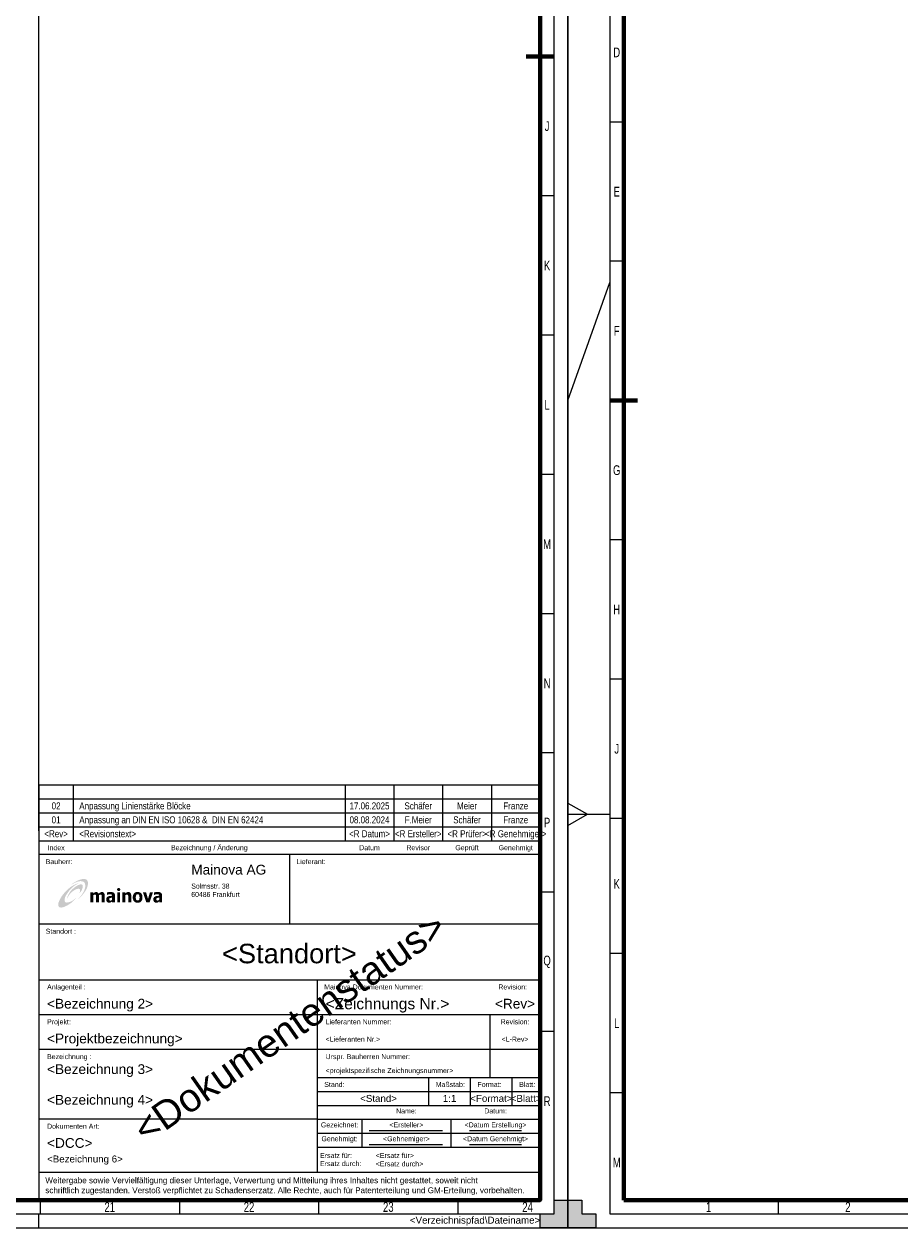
# Model space of a CAD drawing. Header units: millimetres. Extents: x 0 to 3254, y 0 to 841.
# Tile 8 of 13: x 994 to 1308, y 0 to 432. Entities that reach past the tile are written whole.
import ezdxf
from ezdxf.enums import TextEntityAlignment as Align

# ---------------------------------------------------------------- set-up
doc = ezdxf.new("R2010")
doc.units = ezdxf.units.MM
doc.linetypes.add('AUSGEZOGEN', pattern=[0])
doc.layers.add('B_TXT_PLK_GRD', color=7, linetype='AUSGEZOGEN', lineweight=13)
for name, color, linetype in [('FALTMARKEN', 7, 'Continuous'), ('HEAD', 255, 'AUSGEZOGEN'), ('HEAD_LOGO', 1, 'Continuous'), ('Rahmen', 7, 'Continuous'), ('SCHNITTMARKEN', 7, 'Continuous')]:
    doc.layers.add(name, color=color, linetype=linetype)
doc.styles.add('Mainova', font='arial.ttf', dxfattribs={"width": 0.7})
doc.styles.add('PLM1', font='arial.ttf')
doc.styles.add('PLM2', font='ARIALN.TTF')

# ---------------------------------------------------------------- blocks, each defined once
blk = doc.blocks.new('MAINOVA_KOPF_2024')
at = {"color": 7, "linetype": 'AUSGEZOGEN'}
for p, q in [((-180, 149), (-180, 0)), ((0, 0), (0, 149)), ((-80, 44), (0, 44)), ((-80, 34), (0, 34)), ((-180, 10), (0, 10)), ((-180, 0), (0, 0))]:
    blk.add_line(p, q, dxfattribs=at)
at = {"color": 7, "linetype": 'Continuous'}
for p, q in [((0, 149), (-180, 149)), ((-167.5, 129), (-167.5, 149)), ((-180, 129), (0, 129))]:
    blk.add_line(p, q, dxfattribs=at)
at = {"color": 7}
for p, q in [((-70, 149), (-70, 129)), ((-52.5, 149), (-52.5, 129)), ((-35, 149), (-35, 129)), ((-17.5, 149), (-17.5, 129)), ((0, 124), (-180, 124)), ((-90, 124), (-90, 99)), ((0, 99), (-180, 99)), ((0, 79), (-180, 79)), ((-80, 79), (-80, 10)), ((-40, 34), (-40, 44)), ((-25, 34), (-25, 44)), ((-10, 34), (-10, 44)), ((-80, 29), (0, 29)), ((-64, 29), (-64, 19)), ((-32, 29), (-32, 19)), ((-80, 24), (0, 24)), ((-80, 19), (0, 19))]:
    blk.add_line(p, q, dxfattribs=at)
at = {"color": 3, "linetype": 'Continuous'}
for p, q in [((-180, 144), (0, 144)), ((-180, 139), (0, 139)), ((-180, 134), (0, 134))]:
    blk.add_line(p, q, dxfattribs=at)
at = {"color": 3}
for p, q in [((0, 66.5), (-180, 66.5)), ((-18, 66.5), (-18, 44)), ((0, 54), (-180, 54)), ((-80, 29), (-180, 29)), ((-61.33, 25), (-35, 25)), ((-25.33, 25), (-6.67, 25)), ((-61.33, 20), (-35, 20)), ((-25.33, 20), (-6.67, 20))]:
    blk.add_line(p, q, dxfattribs=at)
at = {"color": 3, "linetype": 'AUSGEZOGEN'}
blk.add_line((-80, 39), (0, 39), dxfattribs=at)
at = {"color": 7, "style": 'PLM1'}
for s, p in [('Index', (-173.75, 126.5)), ('Bezeichnung / Änderung', (-118.75, 126.5)), ('Datum', (-61.25, 126.5)), ('Revisor', (-43.75, 126.5)), ('Geprüft', (-26.25, 126.5)), ('Genehmigt', (-8.75, 126.5))]:
    blk.add_text(s, height=1.8, dxfattribs=at).set_placement(p, align=Align.MIDDLE_CENTER)
at = {"color": 7, "linetype": 'AUSGEZOGEN', "style": 'PLM1'}
for s, p in [('Bauherr:', (-177.5, 121.5)), ('Lieferant:', (-87.5, 121.5)), ('Standort :', (-177.5, 96.5)), ('Anlagenteil :', (-177, 76.5)), ('Mainova Dokumenten Nummer:', (-77.5, 76.5)), ('Revision:', (-15, 76.5)), ('Projekt:', (-177, 64)), ('Lieferanten Nummer:', (-77, 64)), ('Bezeichnung :', (-177, 51.5)), ('Urspr. Bauherren Nummer:', (-77, 51.5)), ('Stand:', (-77.5, 41.5)), ('Maßstab:', (-37.5, 41.5)), ('Format:', (-22.5, 41.5)), ('Blatt:', (-7.5, 41.5)), ('Dokumenten Art:', (-177, 26.5)), ('Ersatz für:', (-79, 16)), ('Ersatz durch:', (-79, 13.1))]:
    blk.add_text(s, height=1.8, dxfattribs=at).set_placement(p, align=Align.MIDDLE_LEFT)
for s, p in [('Revision:', (-9, 64)), ('Name:', (-48, 32)), ('Datum:', (-16, 32)), ('Gezeichnet:', (-72, 27)), ('Genehmigt:', (-72, 22))]:
    blk.add_text(s, height=1.8, dxfattribs=at).set_placement(p, align=Align.MIDDLE_CENTER)
at = {"color": 7, "style": 'PLM1'}
for s, p in [('Weitergabe sowie Vervielfältigung dieser Unterlage, Verwertung und Mitteilung ihres Inhaltes nicht gestattet, soweit nicht', (-177.63, 6.04)), ('schriftlich zugestanden. Verstoß verpflichtet zu Schadenserzatz. Alle Rechte, auch für Patenterteilung und GM-Erteilung, vorbehalten.', (-177.63, 2.47))]:
    blk.add_text(s, height=2.0825, dxfattribs=at).set_placement(p)
at = {"color": 7}
for tag, height, style, p in [('&DOC_REV_NO_4', 2.5, 'PLM2', (-173.75, 146.5)), ('&DOC_REV_DATE_4', 2.5, 'PLM2', (-61.25, 146.5)), ('&DOC_REVISIOR_4', 2.5, 'PLM2', (-43.75, 146.5)), ('&DOC_REV_CHECKED_NAME_4', 2.5, 'PLM2', (-26.25, 146.5)), ('&DOC_REV_APPROVED_NAME_4', 2.5, 'PLM2', (-8.75, 146.5)), ('&DOC_REV_NO_3', 2.5, 'PLM2', (-173.75, 141.5)), ('&DOC_REV_DATE_3', 2.5, 'PLM2', (-61.25, 141.5)), ('&DOC_REVISIOR_3', 2.5, 'PLM2', (-43.75, 141.5)), ('&DOC_REV_CHECKED_NAME_3', 2.5, 'PLM2', (-26.25, 141.5)), ('&DOC_REV_APPROVED_NAME_3', 2.5, 'PLM2', (-8.75, 141.5)), ('&DOC_REV_NO_2', 2.5, 'PLM2', (-173.75, 136.5)), ('&DOC_REV_DATE_2', 2.5, 'PLM2', (-61.25, 136.5)), ('&DOC_REVISIOR_2', 2.5, 'PLM2', (-43.75, 136.5)), ('&DOC_REV_CHECKED_NAME_2', 2.5, 'PLM2', (-26.25, 136.5)), ('&DOC_REV_APPROVED_NAME_2', 2.5, 'PLM2', (-8.75, 136.5)), ('&DOC_REV_NO_1', 2.5, 'PLM2', (-173.75, 131.5)), ('&DOC_REV_DATE_1', 2.5, 'PLM2', (-61.25, 131.5)), ('&DOC_REVISIOR_1', 2.5, 'PLM2', (-43.75, 131.5)), ('&DOC_REV_CHECKED_NAME_1', 2.5, 'PLM2', (-26.25, 131.5)), ('&DOC_REV_APPROVED_NAME_1', 2.5, 'PLM2', (-8.75, 131.5)), ('M_REV_1', 3.5, 'PLM1', (-9, 70.5)), ('L_REV_2', 1.8, 'PLM1', (-9, 57.75)), ('&STAND', 2.5, 'PLM1', (-58, 36.5)), ('&MASSTAB', 2.5, 'PLM1', (-32.5, 36.5)), ('&FORMAT', 2.5, 'PLM1', (-17.5, 36.5)), ('&BLATT_NR', 2.5, 'PLM1', (-5, 36.5)), ('&GEZ_NAME', 1.8, 'PLM1', (-48, 27)), ('&GEZ_DATUM', 1.8, 'PLM1', (-16, 27)), ('&GEN_NAME', 1.8, 'PLM1', (-48, 22)), ('&GEN_DATUM', 1.8, 'PLM1', (-16, 22))]:
    blk.add_attdef(tag, text='', height=height, dxfattribs=dict(at, style=style)).set_placement(p, align=Align.MIDDLE_CENTER)
for tag, height, style, p in [('&DOC_REV_DESCRIPTION_4', 2.5, 'PLM2', (-165.43, 146.5)), ('&DOC_REV_DESCRIPTION_3', 2.5, 'PLM2', (-165.43, 141.5)), ('&DOC_REV_DESCRIPTION_2', 2.5, 'PLM2', (-165.43, 136.5)), ('&DOC_REV_DESCRIPTION_1', 2.5, 'PLM2', (-165.43, 131.5)), ('&BEZEICH2', 3.5, 'PLM1', (-177, 70.5)), ('&DOC_NO', 4, 'PLM1', (-77, 70.5)), ('FREIE_PROJEKT_NR', 3.5, 'PLM1', (-177, 58)), ('&LIEFER_NR', 1.8, 'PLM1', (-77, 57.75)), ('&BEZEICH3', 3.5, 'PLM1', (-177, 47)), ('&ZEICH_NR', 1.8, 'PLM1', (-77, 46.5)), ('&BEZEICH4', 3.5, 'PLM1', (-177, 36)), ('DCC_KEY', 3.5, 'PLM1', (-177, 20.5)), ('DCC_TEXT', 2.5, 'PLM1', (-177, 14.75))]:
    blk.add_attdef(tag, text='', height=height, dxfattribs=dict(at, style=style)).set_placement(p, align=Align.MIDDLE_LEFT)
at = {"color": 7, "style": 'PLM1'}
blk.add_attdef('CONTRACTOR_LOGO_POINT', (-81, 107.5), '', height=1, dxfattribs=at)
at = {"style": 'PLM1'}
blk.add_attdef('DESIGNER_LOGO_POINT', (-173, 101.5), '', height=1, dxfattribs=at)
at = {"color": 30, "true_color": 0xf8991e, "style": 'PLM1'}
blk.add_attdef('&PROJECT_NAME', text='', height=7, dxfattribs=at).set_placement((-90, 88.5), align=Align.MIDDLE_CENTER)
at = {"color": 1, "style": 'PLM1'}
blk.add_attdef('&VORABZUG', text='', height=10, rotation=35, dxfattribs=at).set_placement((-90, 62), align=Align.MIDDLE_CENTER)
at = {"color": 5, "style": 'PLM1'}
for tag, p in [('&ERSATZ_FUR', (-59, 16)), ('&ERSETZ_DUR', (-59, 13))]:
    blk.add_attdef(tag, text='', height=1.8, dxfattribs=at).set_placement(p, align=Align.MIDDLE_LEFT)
at = {"color": 30, "true_color": 0xf8991e, "style": 'PLM1'}
blk.add_attdef('&DRAWINGNAME', text='', height=2.5, dxfattribs=at).set_placement((0.04, -8.46), align=Align.RIGHT)
blk = doc.blocks.new('Mainova Logo')
at = {"layer": 'B_TXT_PLK_GRD', "linetype": 'AUSGEZOGEN', "lineweight": 25, "true_color": 0x000f75}
for points in [[(0.00207, 0.0054), (0.00145, 0.00457), (0.001, 0.00385), (0.00062, 0.00313), (0.00031, 0.00244), (0.00009, 0.00185), (0, 0.00144), (0, 0.00104), (0.00004, 0.00084), (0.0001, 0.00062), (0.00024, 0.00037), (0.00037, 0.00023), (0.00055, 0.00013), (0.00075, 0.00006), (0.00107, 0), (0.00169, 0.00006), (0.00226, 0.00023), (0.00286, 0.00048), (0.00365, 0.00086), (0.00438, 0.00133), (0.00513, 0.00185), (0.00585, 0.00244), (0.00661, 0.00323), (0.00691, 0.00359), (0.00726, 0.00405), (0.00647, 0.00333), (0.00561, 0.00271), (0.00524, 0.00249), (0.00478, 0.0023), (0.0042, 0.00213), (0.00358, 0.00202), (0.00334, 0.00201), (0.00303, 0.00207), (0.00282, 0.00218), (0.00273, 0.00226), (0.00268, 0.00237), (0.0026, 0.00273), (0.00257, 0.00308), (0.00261, 0.00351), (0.00275, 0.00412), (0.0031, 0.00488), (0.00361, 0.00567), (0.0042, 0.0065), (0.00475, 0.00715), (0.00543, 0.00784), (0.00619, 0.00849), (0.00663, 0.00882), (0.00707, 0.00911), (0.0075, 0.00938), (0.00788, 0.00959), (0.00843, 0.00987), (0.00745, 0.00953), (0.00694, 0.00932), (0.00643, 0.00909), (0.00591, 0.0088), (0.00537, 0.00846), (0.00487, 0.00812), (0.00437, 0.00773), (0.00398, 0.00741), (0.00354, 0.00701), (0.00308, 0.00658), (0.00268, 0.00615)], [(0.01053, 0.00983), (0.01066, 0.00954), (0.01073, 0.00925), (0.01078, 0.009), (0.0108, 0.0087), (0.0108, 0.00836), (0.01073, 0.00794), (0.01056, 0.00732), (0.01038, 0.00686), (0.01011, 0.00626), (0.00992, 0.0059), (0.00971, 0.0056), (0.00929, 0.00498), (0.00843, 0.00392), (0.00769, 0.00299), (0.00866, 0.00394), (0.00926, 0.00458), (0.00966, 0.00506), (0.01013, 0.00563), (0.01059, 0.00626), (0.01089, 0.00673), (0.01113, 0.00711), (0.01134, 0.00753), (0.01157, 0.00811), (0.01171, 0.00858), (0.01184, 0.00922), (0.01187, 0.00966), (0.01183, 0.01011), (0.01176, 0.01045), (0.01169, 0.01065), (0.01159, 0.01083), (0.01147, 0.01098), (0.01137, 0.01108), (0.01121, 0.01117), (0.01106, 0.01124), (0.01087, 0.01131), (0.01053, 0.01138), (0.01014, 0.0114), (0.0098, 0.01138), (0.00918, 0.01128), (0.00863, 0.0111), (0.00804, 0.01089), (0.0076, 0.01069), (0.00685, 0.01028), (0.00635, 0.00998), (0.00585, 0.00963), (0.00549, 0.00935), (0.00509, 0.00901), (0.00563, 0.00934), (0.00606, 0.00958), (0.00674, 0.00994), (0.00725, 0.01017), (0.0077, 0.01033), (0.00815, 0.01045), (0.00857, 0.01052), (0.00891, 0.01055), (0.00932, 0.01052), (0.0096, 0.01046), (0.00987, 0.01038), (0.01009, 0.01027), (0.01025, 0.01016), (0.01039, 0.01)], [(0.01736, 0.00204), (0.01854, 0.00204), (0.01854, 0.00482), (0.01853, 0.00492), (0.01852, 0.00506), (0.0185, 0.0052), (0.01848, 0.00531), (0.01845, 0.00542), (0.01841, 0.00553), (0.01837, 0.00561), (0.01833, 0.0057), (0.01828, 0.00577), (0.01823, 0.00585), (0.01817, 0.00591), (0.01809, 0.00598), (0.01803, 0.00603), (0.01795, 0.00608), (0.01788, 0.00612), (0.01779, 0.00615), (0.0177, 0.00618), (0.01761, 0.0062), (0.01751, 0.0062), (0.01739, 0.00621), (0.01726, 0.0062), (0.01714, 0.00617), (0.01705, 0.00615), (0.01693, 0.0061), (0.01683, 0.00605), (0.01674, 0.00599), (0.01665, 0.00594), (0.01657, 0.00587), (0.01648, 0.00581), (0.0164, 0.00574), (0.01633, 0.00567), (0.01623, 0.00558), (0.01616, 0.0055), (0.01611, 0.0056), (0.01608, 0.00567), (0.01604, 0.00574), (0.016, 0.0058), (0.01595, 0.00585), (0.0159, 0.0059), (0.01584, 0.00596), (0.01577, 0.00602), (0.01568, 0.00608), (0.01558, 0.00613), (0.01548, 0.00616), (0.01539, 0.00619), (0.01531, 0.0062), (0.01521, 0.00621), (0.01513, 0.00621), (0.015, 0.0062), (0.01489, 0.00618), (0.01478, 0.00616), (0.01469, 0.00612), (0.01458, 0.00607), (0.01445, 0.00599), (0.01432, 0.0059), (0.01417, 0.00577), (0.01402, 0.00564), (0.01402, 0.0061), (0.01285, 0.0061), (0.01285, 0.00204), (0.01402, 0.00204), (0.01402, 0.00492), (0.01413, 0.00499), (0.01422, 0.00504), (0.01428, 0.00508), (0.01435, 0.00511), (0.01442, 0.00514), (0.01451, 0.00515), (0.01459, 0.00516), (0.01466, 0.00516), (0.01473, 0.00515), (0.01479, 0.00513), (0.01486, 0.00511), (0.01491, 0.00508), (0.01495, 0.00503), (0.01499, 0.00499), (0.01501, 0.00494), (0.01504, 0.00487), (0.01507, 0.00478), (0.01508, 0.0047), (0.01509, 0.00457), (0.0151, 0.00446), (0.0151, 0.00432), (0.0151, 0.00204), (0.01628, 0.00204), (0.01628, 0.00491), (0.01639, 0.00499), (0.01647, 0.00504), (0.01656, 0.0051), (0.01665, 0.00513), (0.01676, 0.00516), (0.01685, 0.00516), (0.01694, 0.00515), (0.01705, 0.00514), (0.01714, 0.0051), (0.0172, 0.00505), (0.01725, 0.00499), (0.01729, 0.00492), (0.01732, 0.00483), (0.01734, 0.00473), (0.01735, 0.00461), (0.01735, 0.00448), (0.01736, 0.00434)], [(0.02474, 0.00721), (0.02474, 0.00722), (0.02474, 0.00723), (0.02474, 0.00724), (0.02474, 0.00725), (0.02474, 0.00726), (0.02474, 0.00727), (0.02474, 0.00729), (0.02474, 0.0073), (0.02474, 0.00731), (0.02474, 0.00732), (0.02473, 0.00733), (0.02473, 0.00734), (0.02473, 0.00735), (0.02473, 0.00736), (0.02472, 0.00737), (0.02472, 0.00738), (0.02472, 0.00739), (0.02471, 0.0074), (0.02471, 0.00741), (0.02471, 0.00742), (0.0247, 0.00743), (0.0247, 0.00744), (0.0247, 0.00745), (0.02469, 0.00746), (0.02469, 0.00747), (0.02468, 0.00748), (0.02468, 0.00749), (0.02467, 0.0075), (0.02467, 0.00751), (0.02466, 0.00752), (0.02466, 0.00753), (0.02465, 0.00754), (0.02464, 0.00755), (0.02464, 0.00756), (0.02463, 0.00757), (0.02463, 0.00758), (0.02462, 0.00758), (0.02461, 0.00759), (0.02461, 0.0076), (0.0246, 0.00761), (0.02459, 0.00762), (0.02458, 0.00763), (0.02458, 0.00763), (0.02457, 0.00764), (0.02456, 0.00765), (0.02455, 0.00766), (0.02455, 0.00766), (0.02454, 0.00767), (0.02453, 0.00768), (0.02452, 0.00769), (0.02451, 0.00769), (0.02451, 0.0077), (0.0245, 0.00771), (0.02449, 0.00771), (0.02448, 0.00772), (0.02447, 0.00773), (0.02446, 0.00773), (0.02445, 0.00774), (0.02444, 0.00774), (0.02443, 0.00775), (0.02442, 0.00775), (0.02441, 0.00776), (0.0244, 0.00776), (0.02439, 0.00777), (0.02438, 0.00777), (0.02437, 0.00778), (0.02436, 0.00778), (0.02435, 0.00779), (0.02434, 0.00779), (0.02433, 0.00779), (0.02432, 0.0078), (0.02431, 0.0078), (0.0243, 0.00781), (0.02429, 0.00781), (0.02428, 0.00781), (0.02427, 0.00781), (0.02426, 0.00782), (0.02425, 0.00782), (0.02424, 0.00782), (0.02423, 0.00782), (0.02422, 0.00782), (0.02421, 0.00783), (0.0242, 0.00783), (0.02419, 0.00783), (0.02418, 0.00783), (0.02416, 0.00783), (0.02415, 0.00783), (0.02414, 0.00783), (0.02413, 0.00783), (0.02412, 0.00783), (0.02411, 0.00783), (0.0241, 0.00783), (0.02409, 0.00783), (0.02408, 0.00783), (0.02407, 0.00783), (0.02406, 0.00783), (0.02405, 0.00783), (0.02403, 0.00783), (0.02402, 0.00782), (0.02401, 0.00782), (0.024, 0.00782), (0.02399, 0.00782), (0.02398, 0.00782), (0.02397, 0.00781), (0.02396, 0.00781), (0.02395, 0.00781), (0.02394, 0.00781), (0.02393, 0.0078), (0.02392, 0.0078), (0.02391, 0.00779), (0.0239, 0.00779), (0.02389, 0.00779), (0.02388, 0.00778), (0.02387, 0.00778), (0.02386, 0.00777), (0.02385, 0.00777), (0.02384, 0.00776), (0.02383, 0.00776), (0.02382, 0.00775), (0.02381, 0.00775), (0.0238, 0.00774), (0.02379, 0.00774), (0.02378, 0.00773), (0.02377, 0.00773), (0.02376, 0.00772), (0.02376, 0.00771), (0.02375, 0.00771), (0.02374, 0.0077), (0.02373, 0.00769), (0.02372, 0.00769), (0.02371, 0.00768), (0.0237, 0.00767), (0.0237, 0.00766), (0.02369, 0.00766), (0.02368, 0.00765), (0.02367, 0.00764), (0.02367, 0.00763), (0.02366, 0.00763), (0.02365, 0.00762), (0.02364, 0.00761), (0.02364, 0.0076), (0.02363, 0.00759), (0.02362, 0.00758), (0.02362, 0.00758), (0.02361, 0.00757), (0.0236, 0.00756), (0.0236, 0.00755), (0.02359, 0.00754), (0.02359, 0.00753), (0.02358, 0.00752), (0.02358, 0.00751), (0.02357, 0.0075), (0.02357, 0.00749), (0.02356, 0.00748), (0.02356, 0.00747), (0.02355, 0.00746), (0.02355, 0.00745), (0.02354, 0.00744), (0.02354, 0.00743), (0.02354, 0.00742), (0.02353, 0.00741), (0.02353, 0.0074), (0.02353, 0.00739), (0.02352, 0.00738), (0.02352, 0.00737), (0.02352, 0.00736), (0.02351, 0.00735), (0.02351, 0.00734), (0.02351, 0.00733), (0.02351, 0.00732), (0.02351, 0.00731), (0.0235, 0.0073), (0.0235, 0.00729), (0.0235, 0.00727), (0.0235, 0.00726), (0.0235, 0.00725), (0.0235, 0.00724), (0.0235, 0.00723), (0.0235, 0.00722), (0.0235, 0.00721), (0.0235, 0.0072), (0.0235, 0.00719), (0.0235, 0.00718), (0.0235, 0.00717), (0.0235, 0.00715), (0.0235, 0.00714), (0.0235, 0.00713), (0.0235, 0.00712), (0.02351, 0.00711), (0.02351, 0.0071), (0.02351, 0.00709), (0.02351, 0.00708), (0.02351, 0.00707), (0.02352, 0.00706), (0.02352, 0.00705), (0.02352, 0.00704), (0.02353, 0.00703), (0.02353, 0.00702), (0.02353, 0.00701), (0.02354, 0.007), (0.02354, 0.00699), (0.02354, 0.00698), (0.02355, 0.00697), (0.02355, 0.00696), (0.02356, 0.00695), (0.02356, 0.00694), (0.02357, 0.00693), (0.02357, 0.00692), (0.02358, 0.00691), (0.02358, 0.0069), (0.02359, 0.00689), (0.02359, 0.00688), (0.0236, 0.00687), (0.0236, 0.00686), (0.02361, 0.00685), (0.02362, 0.00684), (0.02362, 0.00683), (0.02363, 0.00683), (0.02364, 0.00682), (0.02364, 0.00681), (0.02365, 0.0068), (0.02366, 0.00679), (0.02367, 0.00678), (0.02367, 0.00678), (0.02368, 0.00677), (0.02369, 0.00676), (0.0237, 0.00675), (0.0237, 0.00675), (0.02371, 0.00674), (0.02372, 0.00673), (0.02373, 0.00672), (0.02374, 0.00672), (0.02375, 0.00671), (0.02376, 0.0067), (0.02376, 0.0067), (0.02377, 0.00669), (0.02378, 0.00669), (0.02379, 0.00668), (0.0238, 0.00667), (0.02381, 0.00667), (0.02382, 0.00666), (0.02383, 0.00666), (0.02384, 0.00665), (0.02385, 0.00665), (0.02386, 0.00664), (0.02387, 0.00664), (0.02388, 0.00664), (0.02389, 0.00663), (0.0239, 0.00663), (0.02391, 0.00662), (0.02392, 0.00662), (0.02393, 0.00662), (0.02394, 0.00661), (0.02395, 0.00661), (0.02396, 0.00661), (0.02397, 0.0066), (0.02398, 0.0066), (0.02399, 0.0066), (0.024, 0.0066), (0.02401, 0.0066), (0.02402, 0.00659), (0.02403, 0.00659), (0.02405, 0.00659), (0.02406, 0.00659), (0.02407, 0.00659), (0.02408, 0.00659), (0.02409, 0.00659), (0.0241, 0.00659), (0.02411, 0.00659), (0.02412, 0.00659), (0.02413, 0.00659), (0.02414, 0.00659), (0.02415, 0.00659), (0.02416, 0.00659), (0.02418, 0.00659), (0.02419, 0.00659), (0.0242, 0.00659), (0.02421, 0.00659), (0.02422, 0.00659), (0.02423, 0.0066), (0.02424, 0.0066), (0.02425, 0.0066), (0.02426, 0.0066), (0.02427, 0.0066), (0.02428, 0.00661), (0.02429, 0.00661), (0.0243, 0.00661), (0.02431, 0.00662), (0.02432, 0.00662), (0.02433, 0.00662), (0.02434, 0.00663), (0.02435, 0.00663), (0.02436, 0.00664), (0.02437, 0.00664), (0.02438, 0.00664), (0.02439, 0.00665), (0.0244, 0.00665), (0.02441, 0.00666), (0.02442, 0.00666), (0.02443, 0.00667), (0.02444, 0.00667), (0.02445, 0.00668), (0.02446, 0.00669), (0.02447, 0.00669), (0.02448, 0.0067), (0.02449, 0.0067), (0.0245, 0.00671), (0.02451, 0.00672), (0.02451, 0.00672), (0.02452, 0.00673), (0.02453, 0.00674), (0.02454, 0.00675), (0.02455, 0.00675), (0.02455, 0.00676), (0.02456, 0.00677), (0.02457, 0.00678), (0.02458, 0.00678), (0.02458, 0.00679), (0.02459, 0.0068), (0.0246, 0.00681), (0.02461, 0.00682), (0.02461, 0.00683), (0.02462, 0.00683), (0.02463, 0.00684), (0.02463, 0.00685), (0.02464, 0.00686), (0.02464, 0.00687), (0.02465, 0.00688), (0.02466, 0.00689), (0.02466, 0.0069), (0.02467, 0.00691), (0.02467, 0.00692), (0.02468, 0.00693), (0.02468, 0.00694), (0.02469, 0.00695), (0.02469, 0.00696), (0.0247, 0.00697), (0.0247, 0.00698), (0.0247, 0.00699), (0.02471, 0.007), (0.02471, 0.00701), (0.02471, 0.00702), (0.02472, 0.00703), (0.02472, 0.00704), (0.02472, 0.00705), (0.02473, 0.00706), (0.02473, 0.00707), (0.02473, 0.00708), (0.02473, 0.00709), (0.02474, 0.0071), (0.02474, 0.00711), (0.02474, 0.00712), (0.02474, 0.00713), (0.02474, 0.00714), (0.02474, 0.00715), (0.02474, 0.00717), (0.02474, 0.00718), (0.02474, 0.00719), (0.02474, 0.0072)], [(0.02471, 0.0061), (0.02353, 0.0061), (0.02353, 0.00204), (0.02471, 0.00204)], [(0.02561, 0.00204), (0.02678, 0.00204), (0.02678, 0.00492), (0.02689, 0.00499), (0.02693, 0.00501), (0.027, 0.00505), (0.02708, 0.00509), (0.02715, 0.00512), (0.02724, 0.00514), (0.02731, 0.00515), (0.02739, 0.00516), (0.02747, 0.00516), (0.02755, 0.00515), (0.02761, 0.00514), (0.02766, 0.00512), (0.02773, 0.00509), (0.02777, 0.00505), (0.02781, 0.00501), (0.02784, 0.00497), (0.02787, 0.00492), (0.02789, 0.00487), (0.02791, 0.00478), (0.02793, 0.0047), (0.02794, 0.00457), (0.02794, 0.00446), (0.02795, 0.00432), (0.02795, 0.00204), (0.02913, 0.00204), (0.02913, 0.00491), (0.02912, 0.00503), (0.0291, 0.00515), (0.02908, 0.00525), (0.02905, 0.00536), (0.029, 0.0055), (0.02896, 0.0056), (0.02893, 0.00567), (0.02889, 0.00574), (0.02884, 0.0058), (0.0288, 0.00585), (0.02875, 0.0059), (0.02869, 0.00596), (0.02861, 0.00602), (0.02853, 0.00608), (0.02842, 0.00613), (0.02833, 0.00616), (0.02824, 0.00619), (0.02815, 0.0062), (0.02805, 0.00621), (0.02798, 0.00621), (0.02785, 0.0062), (0.02775, 0.00619), (0.02765, 0.00617), (0.02757, 0.00615), (0.02749, 0.00612), (0.0274, 0.00609), (0.02731, 0.00604), (0.02722, 0.00598), (0.02712, 0.00592), (0.02703, 0.00585), (0.02693, 0.00577), (0.02678, 0.00564), (0.02678, 0.0061), (0.02561, 0.0061)], [(0.03504, 0.0061), (0.03381, 0.0061), (0.03515, 0.00204), (0.03643, 0.00204), (0.03778, 0.0061), (0.03658, 0.0061), (0.03581, 0.00341)]]:
    blk.add_hatch(color=176, dxfattribs=at).paths.add_polyline_path(points)
at = {"layer": 'B_TXT_PLK_GRD', "linetype": 'AUSGEZOGEN', "lineweight": 25, "true_color": 0xff0044}
blk.add_hatch(color=240, dxfattribs=at).paths.add_polyline_path([(0.00609, 0.00669), (0.00676, 0.00711), (0.00735, 0.00739), (0.00784, 0.00749), (0.00804, 0.0075), (0.00822, 0.00749), (0.00841, 0.00744), (0.00854, 0.00736), (0.00864, 0.00725), (0.0087, 0.00715), (0.00873, 0.00695), (0.00873, 0.00678), (0.00872, 0.00666), (0.00867, 0.00639), (0.00862, 0.00622), (0.00853, 0.006), (0.00839, 0.00567), (0.00872, 0.00602), (0.00901, 0.00639), (0.00921, 0.00664), (0.00939, 0.00698), (0.00962, 0.00753), (0.00973, 0.00794), (0.00977, 0.00828), (0.00977, 0.00856), (0.00975, 0.00879), (0.00967, 0.00901), (0.00957, 0.0091), (0.00946, 0.00918), (0.00932, 0.00925), (0.00917, 0.00926), (0.00899, 0.00925), (0.00884, 0.00925), (0.00858, 0.00919), (0.00832, 0.00911), (0.00782, 0.00889), (0.00741, 0.00865), (0.00698, 0.00839), (0.00662, 0.00812), (0.00623, 0.00783), (0.00596, 0.00759), (0.00568, 0.00734), (0.00536, 0.00702), (0.00492, 0.0065), (0.00446, 0.00586), (0.00413, 0.00528), (0.00392, 0.00484), (0.00371, 0.00437), (0.00361, 0.00389), (0.00361, 0.0034), (0.00386, 0.00408), (0.00412, 0.00462), (0.00431, 0.0049), (0.00457, 0.00529), (0.00502, 0.00581), (0.00542, 0.00618), (0.0057, 0.00643)])
at = {"layer": 'B_TXT_PLK_GRD', "linetype": 'AUSGEZOGEN', "lineweight": 25, "true_color": 0x000f75}
h = blk.add_hatch(color=176, dxfattribs=at)
h.paths.add_polyline_path([(0.02266, 0.0049), (0.02264, 0.00508), (0.02262, 0.0052), (0.02259, 0.00532), (0.02255, 0.00543), (0.02249, 0.00555), (0.02243, 0.00564), (0.02235, 0.00574), (0.02226, 0.00583), (0.02216, 0.00591), (0.02204, 0.00598), (0.0219, 0.00604), (0.02175, 0.0061), (0.02159, 0.00614), (0.0214, 0.00617), (0.0212, 0.0062), (0.021, 0.00621), (0.02078, 0.00621), (0.02059, 0.00621), (0.0204, 0.00619), (0.02022, 0.00618), (0.02007, 0.00615), (0.01993, 0.00613), (0.01978, 0.0061), (0.01964, 0.00606), (0.01945, 0.00601), (0.01945, 0.00504), (0.01955, 0.00504), (0.01963, 0.00507), (0.01974, 0.00512), (0.01986, 0.00517), (0.02001, 0.00522), (0.02014, 0.00526), (0.02027, 0.00529), (0.02039, 0.00531), (0.02052, 0.00532), (0.02063, 0.00532), (0.02079, 0.00532), (0.02091, 0.0053), (0.02101, 0.00529), (0.02113, 0.00525), (0.02122, 0.00522), (0.0213, 0.00518), (0.02137, 0.00512), (0.02142, 0.00506), (0.02146, 0.00498), (0.02148, 0.00491), (0.02149, 0.00485), (0.0215, 0.00477), (0.0215, 0.00471), (0.02128, 0.00469), (0.02108, 0.00467), (0.02089, 0.00465), (0.02073, 0.00463), (0.02058, 0.00461), (0.02042, 0.00458), (0.02028, 0.00456), (0.02015, 0.00452), (0.02002, 0.00448), (0.01991, 0.00443), (0.01979, 0.00438), (0.01967, 0.00431), (0.01956, 0.00423), (0.01949, 0.00417), (0.01942, 0.00409), (0.01934, 0.004), (0.01928, 0.00391), (0.01924, 0.00382), (0.0192, 0.00371), (0.01917, 0.00358), (0.01914, 0.00343), (0.01913, 0.00323), (0.01914, 0.00304), (0.01916, 0.00289), (0.0192, 0.00274), (0.01925, 0.00261), (0.01931, 0.00249), (0.01939, 0.00237), (0.0195, 0.00225), (0.0196, 0.00216), (0.0197, 0.0021), (0.0198, 0.00204), (0.0199, 0.00199), (0.02003, 0.00196), (0.02016, 0.00194), (0.02026, 0.00193), (0.02041, 0.00193), (0.02057, 0.00195), (0.02069, 0.00197), (0.02078, 0.00199), (0.02089, 0.00204), (0.021, 0.00209), (0.0211, 0.00215), (0.02119, 0.00221), (0.02129, 0.00229), (0.02141, 0.00239), (0.02149, 0.00247), (0.02149, 0.00204), (0.02266, 0.00204)])
h.paths.add_polyline_path([(0.02033, 0.00339), (0.02034, 0.00347), (0.02036, 0.00354), (0.0204, 0.00361), (0.02044, 0.00367), (0.0205, 0.00371), (0.02058, 0.00377), (0.02067, 0.00381), (0.02075, 0.00383), (0.02084, 0.00386), (0.02095, 0.00388), (0.02104, 0.00389), (0.02111, 0.0039), (0.02149, 0.00394), (0.02149, 0.0031), (0.02145, 0.00305), (0.02137, 0.00299), (0.0213, 0.00294), (0.02122, 0.00289), (0.02112, 0.00285), (0.02102, 0.00282), (0.02094, 0.00281), (0.02087, 0.00281), (0.02078, 0.00281), (0.02068, 0.00283), (0.02058, 0.00285), (0.02052, 0.00288), (0.02047, 0.00291), (0.02043, 0.00296), (0.02039, 0.003), (0.02037, 0.00305), (0.02034, 0.00311), (0.02033, 0.00319), (0.02032, 0.00329)], flags=16)
h = blk.add_hatch(color=176, dxfattribs=at)
h.paths.add_polyline_path([(0.03169, 0.00622), (0.03165, 0.00622), (0.03161, 0.00621), (0.03155, 0.00621), (0.0315, 0.0062), (0.03143, 0.0062), (0.03137, 0.00619), (0.0313, 0.00619), (0.03124, 0.00618), (0.03118, 0.00617), (0.03112, 0.00616), (0.03107, 0.00615), (0.03103, 0.00614), (0.03098, 0.00612), (0.03094, 0.00611), (0.03089, 0.00609), (0.03085, 0.00608), (0.03081, 0.00606), (0.03077, 0.00604), (0.03073, 0.00603), (0.03069, 0.00601), (0.03065, 0.00599), (0.03062, 0.00597), (0.03058, 0.00595), (0.03055, 0.00592), (0.03052, 0.0059), (0.03049, 0.00588), (0.03043, 0.00583), (0.0304, 0.00581), (0.03037, 0.00578), (0.03035, 0.00576), (0.03032, 0.00573), (0.03027, 0.00567), (0.03024, 0.00564), (0.03022, 0.00562), (0.03019, 0.00559), (0.03018, 0.00557), (0.03016, 0.00555), (0.03014, 0.00553), (0.03014, 0.00553), (0.03004, 0.00536), (0.02994, 0.00516), (0.02992, 0.00511), (0.0299, 0.00507), (0.02989, 0.00503), (0.02987, 0.00499), (0.02986, 0.00494), (0.02984, 0.0049), (0.02983, 0.00486), (0.02982, 0.00481), (0.02981, 0.00477), (0.0298, 0.00472), (0.02979, 0.00467), (0.02978, 0.00462), (0.02977, 0.00457), (0.02977, 0.00451), (0.02976, 0.00446), (0.02975, 0.0044), (0.02975, 0.00435), (0.02974, 0.00429), (0.02974, 0.00423), (0.02974, 0.00418), (0.02973, 0.00412), (0.02973, 0.00407), (0.02973, 0.00396), (0.02973, 0.0039), (0.02974, 0.00385), (0.02974, 0.00379), (0.02974, 0.00374), (0.02975, 0.00368), (0.02976, 0.00362), (0.02977, 0.00356), (0.02978, 0.0035), (0.0298, 0.00344), (0.02982, 0.00337), (0.02983, 0.0033), (0.02985, 0.00323), (0.02988, 0.00316), (0.0299, 0.0031), (0.02992, 0.00303), (0.02995, 0.00297), (0.02997, 0.00291), (0.03, 0.00286), (0.03002, 0.00281), (0.03005, 0.00276), (0.03008, 0.00271), (0.03011, 0.00267), (0.03014, 0.00262), (0.03017, 0.00258), (0.0302, 0.00254), (0.03023, 0.00251), (0.03026, 0.00247), (0.03029, 0.00244), (0.03032, 0.00241), (0.03035, 0.00238), (0.03038, 0.00235), (0.0304, 0.00233), (0.03043, 0.00231), (0.03046, 0.00229), (0.03052, 0.00224), (0.03055, 0.00222), (0.03058, 0.0022), (0.03061, 0.00218), (0.03064, 0.00216), (0.03067, 0.00215), (0.0307, 0.00213), (0.03073, 0.00211), (0.03077, 0.00209), (0.03081, 0.00208), (0.03085, 0.00206), (0.0309, 0.00205), (0.03095, 0.00203), (0.03101, 0.00202), (0.03108, 0.002), (0.03115, 0.00199), (0.03122, 0.00197), (0.03129, 0.00196), (0.03137, 0.00195), (0.03144, 0.00194), (0.0315, 0.00193), (0.03157, 0.00192), (0.03162, 0.00192), (0.03168, 0.00191), (0.03173, 0.00191), (0.03178, 0.00191), (0.03183, 0.00191), (0.03188, 0.00192), (0.03193, 0.00192), (0.03197, 0.00193), (0.03202, 0.00193), (0.03207, 0.00194), (0.03213, 0.00195), (0.03218, 0.00196), (0.03224, 0.00198), (0.03229, 0.00199), (0.03235, 0.00201), (0.0324, 0.00203), (0.03246, 0.00205), (0.03251, 0.00206), (0.03256, 0.00208), (0.0326, 0.0021), (0.03265, 0.00212), (0.03269, 0.00214), (0.03272, 0.00216), (0.03276, 0.00219), (0.0328, 0.00221), (0.03283, 0.00223), (0.03286, 0.00226), (0.03289, 0.00228), (0.03292, 0.00231), (0.03295, 0.00233), (0.03298, 0.00235), (0.033, 0.00237), (0.03303, 0.0024), (0.03305, 0.00242), (0.03307, 0.00244), (0.03309, 0.00247), (0.03312, 0.00249), (0.03314, 0.00252), (0.03316, 0.00254), (0.03318, 0.00258), (0.03321, 0.00261), (0.03323, 0.00265), (0.03326, 0.00269), (0.03328, 0.00273), (0.03331, 0.00277), (0.03333, 0.00281), (0.03336, 0.00285), (0.03338, 0.00289), (0.0334, 0.00294), (0.03342, 0.00297), (0.03344, 0.00301), (0.03345, 0.00305), (0.03346, 0.00308), (0.03348, 0.00312), (0.03349, 0.00316), (0.0335, 0.00319), (0.03351, 0.00323), (0.03352, 0.00326), (0.03353, 0.00329), (0.03353, 0.00332), (0.03354, 0.00334), (0.03355, 0.00336), (0.03355, 0.00337), (0.03356, 0.00339), (0.03356, 0.0034), (0.03356, 0.00341), (0.03356, 0.00343), (0.03357, 0.00345), (0.03357, 0.00348), (0.03357, 0.00351), (0.03358, 0.00355), (0.03358, 0.0036), (0.03359, 0.00365), (0.03359, 0.00371), (0.0336, 0.00377), (0.0336, 0.00383), (0.03361, 0.00389), (0.03361, 0.00395), (0.03361, 0.00401), (0.03361, 0.00406), (0.03361, 0.00411), (0.03362, 0.00416), (0.03361, 0.0042), (0.03361, 0.00425), (0.03361, 0.00429), (0.03361, 0.00433), (0.03361, 0.00438), (0.0336, 0.00442), (0.0336, 0.00446), (0.03359, 0.0045), (0.03359, 0.00455), (0.03358, 0.00459), (0.03357, 0.00463), (0.03357, 0.00467), (0.03356, 0.00472), (0.03355, 0.00476), (0.03354, 0.0048), (0.03353, 0.00484), (0.03352, 0.00488), (0.0335, 0.00492), (0.03349, 0.00495), (0.03348, 0.00499), (0.03347, 0.00502), (0.03344, 0.00509), (0.03343, 0.00513), (0.03342, 0.00516), (0.0334, 0.00519), (0.03339, 0.00523), (0.03337, 0.00526), (0.03335, 0.0053), (0.03333, 0.00534), (0.0333, 0.00537), (0.03328, 0.00541), (0.03326, 0.00545), (0.03323, 0.00548), (0.03321, 0.00552), (0.03318, 0.00555), (0.03316, 0.00559), (0.03313, 0.00562), (0.03311, 0.00564), (0.03308, 0.00567), (0.03306, 0.0057), (0.03304, 0.00572), (0.03299, 0.00577), (0.03296, 0.00579), (0.03294, 0.00581), (0.03291, 0.00583), (0.03288, 0.00585), (0.03282, 0.0059), (0.03279, 0.00592), (0.03275, 0.00594), (0.03272, 0.00596), (0.03268, 0.00598), (0.03265, 0.006), (0.03261, 0.00602), (0.03257, 0.00604), (0.03254, 0.00606), (0.0325, 0.00607), (0.03246, 0.00609), (0.03242, 0.0061), (0.03239, 0.00612), (0.03235, 0.00613), (0.03231, 0.00614), (0.03227, 0.00615), (0.03222, 0.00616), (0.03218, 0.00617), (0.03214, 0.00618), (0.03209, 0.00619), (0.03205, 0.00619), (0.03199, 0.0062), (0.03194, 0.0062), (0.03189, 0.00621), (0.03184, 0.00621), (0.03179, 0.00621), (0.03175, 0.00622), (0.03171, 0.00622)])
h.paths.add_polyline_path([(0.03096, 0.00372), (0.03095, 0.00405), (0.03095, 0.00429), (0.03097, 0.00451), (0.03102, 0.00471), (0.03107, 0.00486), (0.03111, 0.00497), (0.03117, 0.00508), (0.03127, 0.00518), (0.03134, 0.00523), (0.03143, 0.00528), (0.03151, 0.0053), (0.03161, 0.00532), (0.03177, 0.00532), (0.03186, 0.0053), (0.03193, 0.00528), (0.03202, 0.00524), (0.03208, 0.0052), (0.03214, 0.00515), (0.03223, 0.00504), (0.0323, 0.00492), (0.03236, 0.00474), (0.0324, 0.00455), (0.03242, 0.00434), (0.03244, 0.00404), (0.03242, 0.00372), (0.0324, 0.00349), (0.03234, 0.0033), (0.03228, 0.00318), (0.03221, 0.00306), (0.03214, 0.00298), (0.03206, 0.00292), (0.03199, 0.00289), (0.03192, 0.00286), (0.03184, 0.00284), (0.03169, 0.00282), (0.0316, 0.00283), (0.0315, 0.00284), (0.03141, 0.00288), (0.03131, 0.00292), (0.03122, 0.00299), (0.03115, 0.00309), (0.03108, 0.00322), (0.03103, 0.00336), (0.03099, 0.00351)], flags=16)
h = blk.add_hatch(color=176, dxfattribs=at)
h.paths.add_polyline_path([(0.04145, 0.0049), (0.04144, 0.00508), (0.04142, 0.00521), (0.04139, 0.00532), (0.04134, 0.00544), (0.04128, 0.00556), (0.04123, 0.00565), (0.04115, 0.00575), (0.04106, 0.00584), (0.04096, 0.00591), (0.04084, 0.00599), (0.0407, 0.00605), (0.04054, 0.00611), (0.04039, 0.00615), (0.04019, 0.00618), (0.04, 0.0062), (0.03979, 0.00622), (0.03958, 0.00622), (0.03939, 0.00622), (0.0392, 0.0062), (0.03902, 0.00618), (0.03886, 0.00616), (0.03872, 0.00613), (0.03858, 0.0061), (0.03844, 0.00607), (0.03824, 0.00602), (0.03824, 0.00504), (0.03834, 0.00504), (0.03842, 0.00508), (0.03853, 0.00513), (0.03866, 0.00517), (0.03881, 0.00523), (0.03893, 0.00526), (0.03906, 0.00529), (0.03919, 0.00532), (0.03931, 0.00533), (0.03943, 0.00533), (0.03958, 0.00532), (0.0397, 0.00531), (0.0398, 0.00529), (0.03993, 0.00526), (0.04002, 0.00523), (0.0401, 0.00518), (0.04016, 0.00513), (0.04021, 0.00507), (0.04025, 0.00499), (0.04028, 0.00491), (0.04029, 0.00486), (0.0403, 0.00478), (0.04029, 0.00471), (0.04007, 0.0047), (0.03987, 0.00468), (0.03968, 0.00466), (0.03953, 0.00464), (0.03937, 0.00462), (0.03922, 0.00459), (0.03907, 0.00456), (0.03894, 0.00453), (0.03882, 0.00449), (0.0387, 0.00444), (0.03859, 0.00439), (0.03846, 0.00431), (0.03836, 0.00424), (0.03829, 0.00418), (0.03821, 0.0041), (0.03814, 0.00401), (0.03808, 0.00392), (0.03804, 0.00383), (0.03799, 0.00372), (0.03796, 0.00358), (0.03794, 0.00344), (0.03793, 0.00323), (0.03793, 0.00305), (0.03796, 0.0029), (0.03799, 0.00275), (0.03805, 0.00262), (0.03811, 0.00249), (0.03819, 0.00238), (0.0383, 0.00226), (0.0384, 0.00217), (0.03849, 0.0021), (0.03859, 0.00205), (0.0387, 0.002), (0.03883, 0.00197), (0.03895, 0.00195), (0.03905, 0.00194), (0.03921, 0.00194), (0.03937, 0.00195), (0.03948, 0.00198), (0.03957, 0.002), (0.03969, 0.00205), (0.03979, 0.00209), (0.0399, 0.00216), (0.03999, 0.00222), (0.04009, 0.0023), (0.0402, 0.0024), (0.04029, 0.00248), (0.04029, 0.00205), (0.04145, 0.00205)])
h.paths.add_polyline_path([(0.03924, 0.00368), (0.03929, 0.00372), (0.03937, 0.00377), (0.03947, 0.00382), (0.03955, 0.00384), (0.03963, 0.00386), (0.03974, 0.00389), (0.03983, 0.0039), (0.03991, 0.00391), (0.04029, 0.00395), (0.04029, 0.00311), (0.04024, 0.00306), (0.04017, 0.003), (0.04009, 0.00295), (0.04001, 0.0029), (0.03992, 0.00286), (0.03982, 0.00283), (0.03973, 0.00282), (0.03967, 0.00282), (0.03957, 0.00282), (0.03948, 0.00284), (0.03938, 0.00286), (0.03932, 0.00289), (0.03926, 0.00292), (0.03922, 0.00296), (0.03919, 0.00301), (0.03916, 0.00305), (0.03914, 0.00312), (0.03913, 0.0032), (0.03912, 0.0033), (0.03912, 0.0034), (0.03913, 0.00348), (0.03916, 0.00355), (0.03919, 0.00362)], flags=16)
blk = doc.blocks.new('MAINOVA')
at = {"xscale": 900, "yscale": 900, "zscale": 900}
blk.add_blockref('Mainova Logo', (0, 0), dxfattribs=at)
at = {"color": 7, "linetype": 'AUSGEZOGEN', "style": 'PLM1'}
blk.add_text('Mainova AG', height=3.5, dxfattribs=at).set_placement((47.77, 13.61), align=Align.MIDDLE_LEFT)
at = {"color": 7, "insert": (47.77, 8.61), "char_height": 1.8, "attachment_point": 1, "style": 'PLM2'}
blk.add_mtext_dynamic_manual_height_columns('Solmsstr. 38\\P60486 Frankfurt', width=45, gutter_width=1, heights=[15], dxfattribs=at)
blk = doc.blocks.new('RAHMEN_A0_DIN5457')
at = {"layer": 'SCHNITTMARKEN'}
h = blk.add_hatch(color=256, dxfattribs=at)
h.dxf.hatch_style = 1
h.paths.add_polyline_path([(1189, 10), (1184, 10), (1184, 5), (1179, 5), (1179, 0), (1189, 0)])
at = {"layer": 'FALTMARKEN'}
blk.add_line((999, 0), (999, 5), dxfattribs=at)
at = {"layer": 'Rahmen', "lineweight": 70}
blk.add_line((1184, 420.5), (1174, 420.5), dxfattribs=at)
at = {"layer": 'Rahmen'}
for p, q in [((1184, 420.5), (1179, 420.5)), ((1184, 370.5), (1179, 370.5)), ((1184, 320.5), (1179, 320.5)), ((1184, 270.5), (1179, 270.5)), ((1184, 220.5), (1179, 220.5)), ((1184, 170.5), (1179, 170.5)), ((1184, 120.5), (1179, 120.5)), ((1184, 70.5), (1179, 70.5)), ((999.5, 10), (999.5, 5)), ((1049.5, 10), (1049.5, 5)), ((1099.5, 10), (1099.5, 5)), ((1149.5, 10), (1149.5, 5))]:
    blk.add_line(p, q, dxfattribs=at)
at = {"layer": 'Rahmen', "color": 1}
blk.add_lwpolyline([(0, 0), (1189, 0), (1189, 841), (0, 841)], close=True, dxfattribs=at)
at = {"layer": 'Rahmen', "color": 5}
blk.add_lwpolyline([(1184, 836), (15, 836), (15, 5), (1184, 5)], close=True, dxfattribs=at)
at = {"layer": 'Rahmen', "lineweight": 70}
blk.add_lwpolyline([(1179, 831), (20, 831), (20, 10), (1179, 10)], close=True, dxfattribs=at)
at = {"layer": 'SCHNITTMARKEN'}
for p, q in [((1179, 10), (1179, 15)), ((1184, 5), (1184, 10)), ((1184, 10), (1189, 10)), ((1189, 10), (1189, 0)), ((1179, 0), (1179, 5)), ((1179, 5), (1184, 5)), ((1189, 0), (1179, 0)), ((1189, 0), (1184, 0)), ((1189, 0), (1189, 0))]:
    blk.add_line(p, q, dxfattribs=at)
at = {"layer": 'Rahmen', "char_height": 3.5, "attachment_point": 5, "style": 'Mainova'}
for s, insert in [('\\pxqc;J', (1181.5, 395.5)), ('\\pxqc;K', (1181.5, 345.5)), ('\\pxqc;L', (1181.5, 295.5)), ('\\pxqc;M', (1181.5, 245.5)), ('\\pxqc;N', (1181.5, 195.5)), ('\\pxqc;P', (1181.5, 145.5)), ('\\pxqc;Q', (1181.5, 95.5)), ('\\pxqc;R', (1181.5, 45.5)), ('\\pxqc;21', (1024.5, 7.5)), ('\\pxqc;22', (1074.5, 7.5)), ('\\pxqc;23', (1124.5, 7.5)), ('\\pxqc;24', (1174.5, 7.5))]:
    blk.add_mtext_dynamic_manual_height_columns(s, width=50, gutter_width=17.5, heights=[20.86], dxfattribs=dict(at, insert=insert))
blk = doc.blocks.new('RAHMEN_A1_DIN5457')
at = {"layer": 'SCHNITTMARKEN'}
h = blk.add_hatch(color=256, dxfattribs=at)
h.dxf.hatch_style = 1
h.paths.add_polyline_path([(5, 5), (5, 10), (0, 10), (0, 0), (10, 0), (10, 5)])
at = {"layer": 'FALTMARKEN'}
for p, q in [((0, 297), (15, 339.43)), ((0, 297), (0, 297)), ((0, 148.5), (0, 152.5)), ((0, 152.5), (7, 148.5)), ((0, 148.5), (0, 144.5)), ((0, 144.5), (7, 148.5)), ((0, 148.5), (15, 148.5))]:
    blk.add_line(p, q, dxfattribs=at)
at = {"layer": 'Rahmen'}
for p, q in [((20, 10), (20, 420.5)), ((20, 397), (15, 397)), ((20, 347), (15, 347)), ((20, 297), (15, 297)), ((20, 247), (15, 247)), ((20, 197), (15, 197)), ((20, 147), (15, 147)), ((20, 98.5), (15, 98.5)), ((20, 48.5), (15, 48.5)), ((75.5, 10), (75.5, 5))]:
    blk.add_line(p, q, dxfattribs=at)
at = {"layer": 'Rahmen', "lineweight": 70}
blk.add_line((15, 297), (25, 297), dxfattribs=at)
at = {"layer": 'Rahmen', "color": 1}
blk.add_lwpolyline([(0, 0), (841, 0), (841, 594), (0, 594)], close=True, dxfattribs=at)
at = {"layer": 'Rahmen', "color": 5}
blk.add_lwpolyline([(15, 5), (836, 5), (836, 589), (15, 589)], close=True, dxfattribs=at)
at = {"layer": 'Rahmen', "lineweight": 70}
blk.add_lwpolyline([(20, 10), (831, 10), (831, 584), (20, 584)], close=True, dxfattribs=at)
at = {"layer": 'SCHNITTMARKEN'}
for p, q in [((0, 0), (0, 10)), ((0, 10), (5, 10)), ((5, 10), (5, 5)), ((5, 5), (10, 5)), ((10, 5), (10, 0)), ((10, 0), (0, 0))]:
    blk.add_line(p, q, dxfattribs=at)
at = {"layer": 'Rahmen', "char_height": 3.5, "attachment_point": 5, "style": 'Mainova'}
for s, insert in [('\\pxqc;D', (17.5, 422)), ('\\pxqc;E', (17.5, 372)), ('\\pxqc;F', (17.5, 322.01)), ('\\pxqc;G', (17.5, 272)), ('\\pxqc;H', (17.5, 222)), ('\\pxqc;{\\fArial|b0|i0|c0|p34;J}', (17.5, 172)), ('\\pxqc;K', (17.5, 123.5)), ('\\pxqc;L', (17.5, 73.5)), ('\\pxqc;M', (17.5, 23.5)), ('\\pxqc;1', (50.5, 7.5)), ('2', (100.5, 7.5))]:
    blk.add_mtext_dynamic_manual_height_columns(s, width=50, gutter_width=17.5, heights=[20.86], dxfattribs=dict(at, insert=insert))

msp = doc.modelspace()

# ---------------------------------------------------------------- linework, layer by layer
at = {"color": 30, "true_color": 0xf8991e}
msp.add_line((999, 142.5), (999, 827.99), dxfattribs=at)

# ---------------------------------------------------------------- block references
for name, p in [('RAHMEN_A0_DIN5457', (0, 0)), ('RAHMEN_A1_DIN5457', (1189, 0))]:
    msp.add_blockref(name, p)
at = {"layer": 'HEAD', "color": 255, "linetype": 'Continuous'}
msp.add_blockref('MAINOVA_KOPF_2024', (1179, 10), dxfattribs=at).add_auto_attribs({'&DRAWINGNAME': '<Verzeichnispfad\\Dateiname>', '&ERSATZ_FUR': '<Ersatz für>', '&ERSETZ_DUR': '<Ersatz durch>', '&PROJECT_NAME': '<Standort>', '&BEZEICH2': '<Bezeichnung 2>', 'FREIE_PROJEKT_NR': '<Projektbezeichnung>', '&DOC_NO': '<Zeichnungs Nr.>', '&STAND': '<Stand>', '&FORMAT': '<Format>', '&DOC_REV_DESCRIPTION_1': '<Revisionstext>', '&DOC_REV_NO_1': '<Rev>', '&DOC_REVISIOR_1': '<R Ersteller>', '&DOC_REV_DATE_1': '<R Datum>', '&DOC_REV_CHECKED_NAME_1': '<R Prüfer>', '&DOC_REV_APPROVED_NAME_1': '<R Genehmiger>', '&DOC_REV_DESCRIPTION_2': 'Anpassung an DIN EN ISO 10628 &  DIN EN 62424', '&DOC_REV_NO_2': '01', '&DOC_REVISIOR_2': 'F.Meier', '&DOC_REV_DATE_2': '08.08.2024', '&DOC_REV_CHECKED_NAME_2': 'Schäfer', '&DOC_REV_APPROVED_NAME_2': 'Franze', '&DOC_REV_DESCRIPTION_3': 'Anpassung Linienstärke Blöcke  ', '&DOC_REV_NO_3': '02', '&DOC_REVISIOR_3': 'Schäfer', '&DOC_REV_DATE_3': '17.06.2025', '&DOC_REV_CHECKED_NAME_3': 'Meier', '&DOC_REV_APPROVED_NAME_3': 'Franze', 'M_REV_1': '<Rev>', '&ZEICH_NR': '<projektspezifische Zeichnungsnummer>', '&MASSTAB': '1:1', '&BLATT_NR': '<Blatt>', 'DCC_TEXT': '<Bezeichnung 6>', 'DCC_KEY': '<DCC>', '&GEN_NAME': '<Gehnemiger>', '&GEN_DATUM': '<Datum Genehmigt>', '&GEZ_NAME': '<Ersteller>', '&GEZ_DATUM': '<Datum Erstellung>', '&VORABZUG': '<Dokumentenstatus>', '&LIEFER_NR': '<Lieferanten Nr.>', 'L_REV_2': '<L-Rev>', '&BEZEICH3': '<Bezeichnung 3>', '&BEZEICH4': '<Bezeichnung 4>'})
at = {"layer": 'HEAD_LOGO', "linetype": 'Continuous'}
msp.add_blockref('MAINOVA', (1006, 115), dxfattribs=at)

doc.saveas('drawing.dxf')
